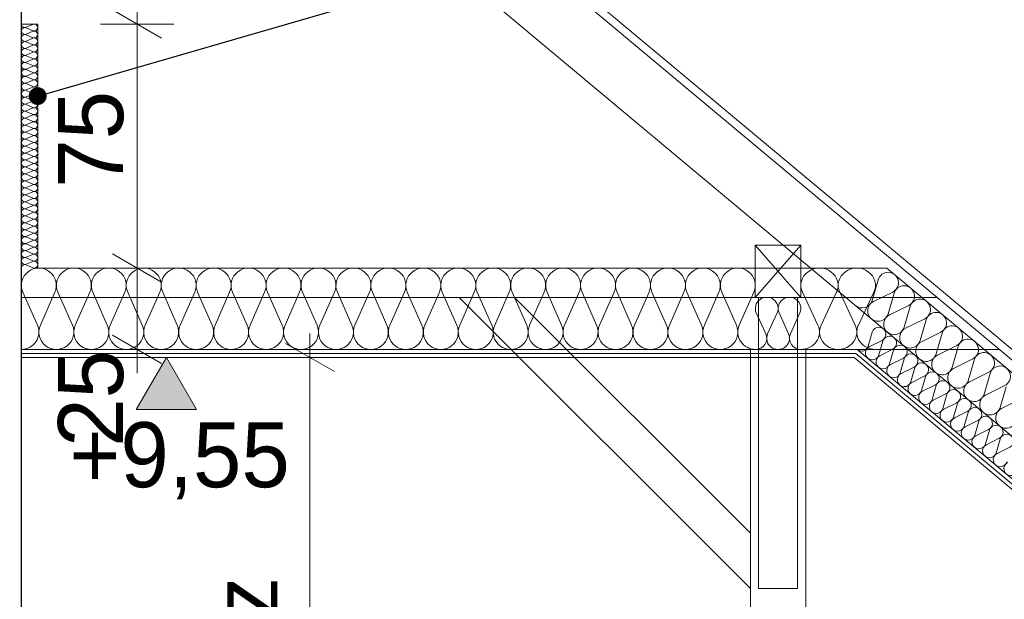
# Model space of a CAD drawing. Extents: x -149893 to 127691, y 5328 to 37028.
# Tile 72 of 88: x 74233 to 77259, y 21720 to 23501. Entities that reach past the tile are written whole.
import ezdxf

# ---------------------------------------------------------------- set-up
doc = ezdxf.new("R2010")
doc.units = 0
doc.header["$MEASUREMENT"] = 0
for name, color, linetype in [('Arch ocieplenie', 7, 'Continuous'), ('Arch wymiary', 7, 'Continuous'), ('Arch ściany działowe', 7, 'Continuous')]:
    doc.layers.add(name, color=color, linetype=linetype)
doc.layers.add('Arch ocieplenie_Nr_Pióra__24', color=7, linetype='Continuous', lineweight=13, true_color=0x029e21)
for name, color, linetype, lineweight in [('Arch opisy_Nr_Pióra__21', 7, 'Continuous', 13), ('Arch wymiary_Nr_Pióra__21', 7, 'Continuous', 13), ('Arch ściany działowe_Nr_Pióra__5', 7, 'Continuous', 13), ('INWENT DACH_Nr_Pióra__21', 7, 'Continuous', 13), ('INWENT KONST. DREWNIANA_Nr_Pióra__21', 7, 'Continuous', 13), ('INWENT.ŚCIANY_Nr_Pióra__1', 7, 'Continuous', 25)]:
    doc.layers.add(name, color=color, linetype=linetype, lineweight=lineweight)
doc.styles.add('GENERATED_STYLE_1', font='txt')
doc.styles.add('GENERATED_STYLE_2', font='txt')
doc.dimstyles.new('GENERATED_STYLE__2', dxfattribs={"dimtxt": 200, "dimasz": 114, "dimexe": 0.18, "dimexo": 0, "dimgap": 0.09, "dimtad": 1, "dimdec": 0, "dimlfac": 0.1, "dimzin": 0, "dimdsep": 46, "dimtxsty": 'GENERATED_STYLE_1', "dimblk": 'ARROWHEAD_2', "dimblk1": 'ARROWHEAD_2', "dimblk2": 'ARROWHEAD_2', "dimcen": 0.09, "dimclrd": 7, "dimclre": 7, "dimclrt": 7, "dimazin": 0, "dimtfac": 1, "dimtdec": 4, "dimtmove": 0, "dimatfit": 3, "dimfxl": 0, "dimtolj": 1, "dimtzin": 0, "dimarcsym": 0})
doc.dimstyles.new('GENERATED_STYLE__3', dxfattribs={"dimtxt": 200, "dimasz": 114, "dimexe": 0.18, "dimexo": 0, "dimgap": 0.09, "dimtad": 1, "dimdec": 0, "dimlfac": 0.1, "dimzin": 0, "dimdsep": 46, "dimtxsty": 'GENERATED_STYLE_2', "dimblk": 'ARROWHEAD_2', "dimblk1": 'ARROWHEAD_2', "dimblk2": 'ARROWHEAD_2', "dimcen": 0.09, "dimclrd": 7, "dimclre": 7, "dimclrt": 7, "dimazin": 0, "dimtfac": 1, "dimtdec": 4, "dimtmove": 0, "dimatfit": 3, "dimfxl": 0, "dimtolj": 1, "dimtzin": 0, "dimarcsym": 0})
doc.dimstyles.new('GENERATED_STYLE__8', dxfattribs={"dimtxt": 0.18, "dimasz": 109.44, "dimexe": 0.18, "dimexo": 0.0625, "dimgap": 0.09, "dimtad": 0, "dimtih": 1, "dimtoh": 1, "dimdec": 4, "dimzin": 0, "dimdsep": 46, "dimcen": 0.09, "dimadec": 0, "dimazin": 0, "dimtfac": 1, "dimtdec": 4, "dimtmove": 0, "dimatfit": 3, "dimldrblk": 'ARROWHEAD_11', "dimfxl": 0, "dimtolj": 1, "dimtzin": 0, "dimarcsym": 0})

# ---------------------------------------------------------------- blocks, each defined once
blk = doc.blocks.new('Ściana_15', base_point=(74238.8, 22462.8))
at = {"layer": 'Arch ściany działowe_Nr_Pióra__5', "linetype": 'Continuous'}
for p, q in [((76802.4, 22475.3), (74238.8, 22475.3)), ((74238.8, 22475.3), (74238.8, 22462.8)), ((74238.8, 22462.8), (76797.9, 22462.8))]:
    blk.add_line(p, q, dxfattribs=at)
blk = doc.blocks.new('Ściana_16', base_point=(74238.8, 22475.3))
at = {"layer": 'Arch ściany działowe_Nr_Pióra__5', "linetype": 'Continuous'}
for p, q in [((76806.9, 22487.8), (74238.8, 22487.8)), ((74238.8, 22487.8), (74238.8, 22475.3)), ((74238.8, 22475.3), (76802.4, 22475.3))]:
    blk.add_line(p, q, dxfattribs=at)
blk = doc.blocks.new('Ściana_17', base_point=(76797.9, 22462.8))
at = {"layer": 'Arch ściany działowe_Nr_Pióra__5', "linetype": 'Continuous'}
for p, q in [((76797.9, 22462.8), (79418.8, 20272.5)), ((79431.3, 20278.4), (76802.4, 22475.3))]:
    blk.add_line(p, q, dxfattribs=at)
blk = doc.blocks.new('Ściana_18', base_point=(76802.4, 22475.3))
at = {"layer": 'Arch ściany działowe_Nr_Pióra__5', "linetype": 'Continuous'}
for p, q in [((79443.8, 20284.2), (76806.9, 22487.8)), ((76802.4, 22475.3), (79431.3, 20278.4))]:
    blk.add_line(p, q, dxfattribs=at)
blk = doc.blocks.new('Izolacja cieplna 14_59', base_point=(76493.8, 22487.8))
at = {"layer": 'Arch ocieplenie_Nr_Pióra__24', "linetype": 'Continuous'}
for p, q in [((74288, 22562.3), (74243.3, 22663.3)), ((74341.7, 22663.3), (74297, 22562.3)), ((74395.4, 22562.3), (74350.7, 22663.3)), ((74449.1, 22663.3), (74404.4, 22562.3)), ((74502.7, 22562.3), (74458.1, 22663.3)), ((74556.4, 22663.3), (74511.8, 22562.3)), ((74610.1, 22562.3), (74565.5, 22663.3)), ((74663.8, 22663.3), (74619.1, 22562.3)), ((74717.5, 22562.3), (74672.8, 22663.3)), ((74771.2, 22663.3), (74726.5, 22562.3)), ((74824.9, 22562.3), (74780.2, 22663.3)), ((74878.6, 22663.3), (74833.9, 22562.3)), ((74932.3, 22562.3), (74887.6, 22663.3)), ((74986, 22663.3), (74941.3, 22562.3)), ((75039.7, 22562.3), (74995, 22663.3)), ((75093.3, 22663.3), (75048.7, 22562.3)), ((75147, 22562.3), (75102.4, 22663.3)), ((75200.7, 22663.3), (75156.1, 22562.3)), ((75254.4, 22562.3), (75209.7, 22663.3)), ((75308.1, 22663.3), (75263.4, 22562.3)), ((75361.8, 22562.3), (75317.1, 22663.3)), ((75415.5, 22663.3), (75370.8, 22562.3)), ((75469.2, 22562.3), (75424.5, 22663.3)), ((75522.9, 22663.3), (75478.2, 22562.3)), ((75576.6, 22562.3), (75531.9, 22663.3)), ((75630.2, 22663.3), (75585.6, 22562.3)), ((75683.9, 22562.3), (75639.3, 22663.3)), ((75737.6, 22663.3), (75693, 22562.3)), ((75791.3, 22562.3), (75746.6, 22663.3)), ((75845, 22663.3), (75800.3, 22562.3)), ((75898.7, 22562.3), (75854, 22663.3)), ((75952.4, 22663.3), (75907.7, 22562.3)), ((76006.1, 22562.3), (75961.4, 22663.3)), ((76059.8, 22663.3), (76015.1, 22562.3)), ((76113.5, 22562.3), (76068.8, 22663.3)), ((76167.2, 22663.3), (76122.5, 22562.3)), ((76220.8, 22562.3), (76176.2, 22663.3)), ((76274.5, 22663.3), (76229.9, 22562.3)), ((76328.2, 22562.3), (76283.6, 22663.3)), ((76381.9, 22663.3), (76337.2, 22562.3)), ((76435.6, 22562.3), (76390.9, 22663.3)), ((76489.3, 22663.3), (76444.6, 22562.3))]:
    blk.add_line(p, q, dxfattribs=at)
for centre, start_param, end_param in [((74292.5, 22684.7), 2.728799, 6.695979), ((74399.9, 22684.7), 2.728799, 6.695979), ((74507.3, 22684.7), 2.728799, 6.695979), ((74614.6, 22684.7), 2.728799, 6.695979), ((74722, 22684.7), 2.728799, 6.695979), ((74829.4, 22684.7), 2.728799, 6.695979), ((74936.8, 22684.7), 2.728799, 6.695979), ((75044.2, 22684.7), 2.728799, 6.695979), ((75151.5, 22684.7), 2.728799, 6.695979), ((75258.9, 22684.7), 2.728799, 6.695979), ((75366.3, 22684.7), 2.728799, 6.695979), ((75473.7, 22684.7), 2.728799, 6.695979), ((75581.1, 22684.7), 2.728799, 6.695979), ((75688.4, 22684.7), 2.728799, 6.695979), ((75795.8, 22684.7), 2.728799, 6.695979), ((75903.2, 22684.7), 2.728799, 6.695979), ((76010.6, 22684.7), 2.728799, 6.695979), ((76118, 22684.7), 2.728799, 6.695979), ((76225.4, 22684.7), 2.728799, 6.695979), ((76332.7, 22684.7), 2.728799, 6.695979), ((76440.1, 22684.7), 2.728799, 6.695979), ((74238.8, 22541), 1.570796, 3.554385), ((74346.2, 22541), 5.870392, 9.837571), ((74453.6, 22541), 5.870392, 9.837571), ((74560.9, 22541), 5.870392, 9.837571), ((74668.3, 22541), 5.870392, 9.837571), ((74775.7, 22541), 5.870392, 9.837571), ((74883.1, 22541), 5.870392, 9.837571), ((74990.5, 22541), 5.870392, 9.837571), ((75097.9, 22541), 5.870392, 9.837571), ((75205.2, 22541), 5.870392, 9.837571), ((75312.6, 22541), 5.870392, 9.837571), ((75420, 22541), 5.870392, 9.837571), ((75527.4, 22541), 5.870392, 9.837571), ((75634.8, 22541), 5.870392, 9.837571), ((75742.1, 22541), 5.870392, 9.837571), ((75849.5, 22541), 5.870392, 9.837571), ((75956.9, 22541), 5.870392, 9.837571), ((76064.3, 22541), 5.870392, 9.837571), ((76171.7, 22541), 5.870392, 9.837571), ((76279, 22541), 5.870392, 9.837571), ((76386.4, 22541), 5.870392, 9.837571), ((76493.8, 22541), 5.870392, 7.853982)]:
    blk.add_ellipse(centre, major_axis=(-53.7, 0), ratio=0.990297, start_param=start_param, end_param=end_param, dxfattribs=at)
blk = doc.blocks.new('Izolacja cieplna 14_60', base_point=(79604.3, 20280.4))
at = {"layer": 'Arch ocieplenie_Nr_Pióra__24', "linetype": 'Continuous'}
for p, q in [((76852.6, 22638.2), (76871, 22701.8)), ((76916.1, 22664.2), (76856.8, 22634.8)), ((76901.8, 22597.1), (76920.2, 22660.7)), ((76965.3, 22623.1), (76905.9, 22593.7)), ((76951, 22556), (76969.4, 22619.6)), ((77014.4, 22582), (76955.1, 22552.6)), ((77000.2, 22514.9), (77018.6, 22578.5)), ((77063.6, 22540.9), (77004.3, 22511.5)), ((77049.3, 22473.8), (77067.7, 22537.4)), ((77112.8, 22499.8), (77053.5, 22470.4)), ((77098.5, 22432.7), (77116.9, 22496.3)), ((77162, 22458.7), (77102.6, 22429.3)), ((77147.7, 22391.6), (77166.1, 22455.2)), ((77211.1, 22417.6), (77151.8, 22388.2)), ((77196.9, 22350.5), (77215.3, 22414.1)), ((77260.3, 22376.5), (77201, 22347.1)), ((77246, 22309.5), (77264.4, 22373.1)), ((77309.5, 22335.4), (77250.2, 22306))]:
    blk.add_line(p, q, dxfattribs=at)
for centre, start_param, end_param in [((76901.8, 22692.8), 2.728799, 6.695979), ((76950.9, 22651.7), 2.728799, 6.695979), ((76821.9, 22647.2), 1.570796, 3.554385), ((76871.1, 22606.1), 5.870392, 9.837571), ((77000.1, 22610.6), 2.728799, 6.695979), ((77049.3, 22569.5), 2.728799, 6.695979), ((76920.3, 22565), 5.870392, 9.837571), ((76969.4, 22523.9), 5.870392, 9.837571), ((77098.5, 22528.4), 2.728799, 6.695979), ((77018.6, 22482.8), 5.870392, 9.837571), ((77147.6, 22487.3), 2.728799, 6.695979), ((77067.8, 22441.7), 5.870392, 9.837571), ((77196.8, 22446.2), 2.728799, 6.695979), ((77117, 22400.6), 5.870392, 9.837571), ((77246, 22405.1), 2.728799, 6.695979), ((77166.1, 22359.5), 5.870392, 9.837571), ((77215.3, 22318.5), 5.870392, 9.837571), ((77264.5, 22277.4), 5.870392, 9.837571)]:
    blk.add_ellipse(centre, major_axis=(-24.6, 20.5), ratio=0.995622, start_param=start_param, end_param=end_param, dxfattribs=at)
blk = doc.blocks.new('Izolacja cieplna 14_61', base_point=(79458.5, 20271.9))
at = {"layer": 'Arch ocieplenie_Nr_Pióra__24', "linetype": 'Continuous'}
for p, q in [((76841, 22498.2), (76853.3, 22540.5)), ((76883.3, 22515.5), (76843.8, 22495.9)), ((76873.8, 22470.8), (76886.1, 22513.2)), ((76916, 22488.1), (76876.5, 22468.5)), ((76906.5, 22443.5), (76918.8, 22485.8)), ((76948.8, 22460.8), (76909.3, 22441.2)), ((76939.2, 22416.1), (76951.5, 22458.5)), ((76981.5, 22433.4), (76942, 22413.8)), ((76972, 22388.7), (76984.3, 22431.1)), ((77014.3, 22406.1), (76974.7, 22386.4)), ((77004.7, 22361.4), (77017, 22403.8)), ((77047, 22378.7), (77007.5, 22359.1)), ((77037.4, 22334), (77049.7, 22376.4)), ((77079.7, 22351.3), (77040.2, 22331.7)), ((77070.2, 22306.7), (77082.5, 22349)), ((77112.5, 22324), (77072.9, 22304.4)), ((77102.9, 22279.3), (77115.2, 22321.7)), ((77145.2, 22296.6), (77105.7, 22277)), ((77135.7, 22251.9), (77147.9, 22294.3)), ((77177.9, 22269.3), (77138.4, 22249.7)), ((77168.4, 22224.6), (77180.7, 22267)), ((77210.7, 22241.9), (77171.1, 22222.3)), ((77201.1, 22197.2), (77213.4, 22239.6)), ((77243.4, 22214.6), (77203.9, 22194.9)), ((77233.9, 22169.9), (77246.2, 22212.3)), ((77276.1, 22187.2), (77236.6, 22167.6))]:
    blk.add_line(p, q, dxfattribs=at)
for centre, start_param, end_param in [((76873.8, 22534.6), 2.728799, 6.695979), ((76906.5, 22507.2), 2.728799, 6.695979), ((76820.6, 22504.1), 1.570796, 3.554385), ((76853.3, 22476.8), 5.870392, 9.837571), ((76939.3, 22479.9), 2.728799, 6.695979), ((76886, 22449.4), 5.870392, 9.837571), ((76972, 22452.5), 2.728799, 6.695979), ((76918.8, 22422.1), 5.870392, 9.837571), ((77004.7, 22425.1), 2.728799, 6.695979), ((77037.5, 22397.8), 2.728799, 6.695979), ((76951.5, 22394.7), 5.870392, 9.837571), ((77070.2, 22370.4), 2.728799, 6.695979), ((76984.2, 22367.4), 5.870392, 9.837571), ((77017, 22340), 5.870392, 9.837571), ((77102.9, 22343.1), 2.728799, 6.695979), ((77049.7, 22312.6), 5.870392, 9.837571), ((77135.7, 22315.7), 2.728799, 6.695979), ((77082.5, 22285.3), 5.870392, 9.837571), ((77168.4, 22288.3), 2.728799, 6.695979), ((77115.2, 22257.9), 5.870392, 9.837571), ((77201.1, 22261), 2.728799, 6.695979), ((77147.9, 22230.6), 5.870392, 9.837571), ((77233.9, 22233.6), 2.728799, 6.695979), ((77180.7, 22203.2), 5.870392, 9.837571), ((77266.6, 22206.3), 2.728799, 6.695979), ((77213.4, 22175.9), 5.870392, 9.837571), ((77246.1, 22148.5), 5.870392, 9.837571), ((77278.9, 22121.1), 5.870392, 9.837571)]:
    blk.add_ellipse(centre, major_axis=(-16.4, 13.7), ratio=0.997031, start_param=start_param, end_param=end_param, dxfattribs=at)
blk = doc.blocks.new('Izolacja cieplna 14_62', base_point=(76633.8, 22487.8))
at = {"layer": 'Arch ocieplenie_Nr_Pióra__24', "linetype": 'Continuous'}
for p, q in [((76525.9, 22535.5), (76496.7, 22600.2)), ((76560.9, 22600.2), (76531.7, 22535.5)), ((76595.9, 22535.5), (76566.7, 22600.2)), ((76630.9, 22600.2), (76601.7, 22535.5))]:
    blk.add_line(p, q, dxfattribs=at)
for centre, start_param, end_param in [((76528.8, 22613.8), 2.728799, 6.695979), ((76598.8, 22613.8), 2.728799, 6.695979), ((76493.8, 22521.9), 1.570796, 3.554385), ((76563.8, 22521.9), 5.870392, 9.837571), ((76633.8, 22521.9), 5.870392, 7.853982)]:
    blk.add_ellipse(centre, major_axis=(-35, 0), ratio=0.972257, start_param=start_param, end_param=end_param, dxfattribs=at)
blk = doc.blocks.new('Izolacja cieplna 14_63', base_point=(76862.8, 22487.8))
at = {"layer": 'Arch ocieplenie_Nr_Pióra__24', "linetype": 'Continuous'}
for p, q in [((76686.2, 22562.3), (76638.6, 22663.3)), ((76743.5, 22663.3), (76695.9, 22562.3)), ((76800.8, 22562.3), (76753.1, 22663.3)), ((76858, 22663.3), (76810.4, 22562.3))]:
    blk.add_line(p, q, dxfattribs=at)
for centre, start_param, end_param in [((76691.1, 22684.7), 2.728799, 6.695979), ((76805.6, 22684.7), 2.728799, 6.695979), ((76633.8, 22541), 1.570796, 3.554385), ((76748.3, 22541), 5.870392, 9.837571), ((76862.8, 22541), 5.870392, 7.853982)]:
    blk.add_ellipse(centre, major_axis=(-57.3, 0), ratio=0.928697, start_param=start_param, end_param=end_param, dxfattribs=at)
blk = doc.blocks.new('Izolacja cieplna 14_84', base_point=(74238.8, 22737.8))
at = {"layer": 'Arch ocieplenie_Nr_Pióra__24', "linetype": 'Continuous'}
for p, q in [((74253.7, 23478), (74273.9, 23486.9)), ((74273.9, 23467.3), (74253.7, 23476.2)), ((74253.7, 23456.6), (74273.9, 23465.5)), ((74273.9, 23445.9), (74253.7, 23454.8)), ((74253.7, 23435.2), (74273.9, 23444.1)), ((74273.9, 23424.4), (74253.7, 23433.4)), ((74253.7, 23413.7), (74273.9, 23422.6)), ((74273.9, 23403), (74253.7, 23411.9)), ((74253.7, 23392.3), (74273.9, 23401.2)), ((74273.9, 23381.6), (74253.7, 23390.5)), ((74253.7, 23370.9), (74273.9, 23379.8)), ((74273.9, 23360.2), (74253.7, 23369.1)), ((74253.7, 23349.4), (74273.9, 23358.4)), ((74273.9, 23338.7), (74253.7, 23347.6)), ((74253.7, 23328), (74273.9, 23336.9)), ((74273.9, 23317.3), (74253.7, 23326.2)), ((74253.7, 23306.6), (74273.9, 23315.5)), ((74273.9, 23295.9), (74253.7, 23304.8)), ((74253.7, 23285.2), (74273.9, 23294.1)), ((74273.9, 23274.4), (74253.7, 23283.4)), ((74253.7, 23263.7), (74273.9, 23272.6)), ((74273.9, 23253), (74253.7, 23261.9)), ((74253.7, 23242.3), (74273.9, 23251.2)), ((74273.9, 23231.6), (74253.7, 23240.5)), ((74253.7, 23220.9), (74273.9, 23229.8)), ((74273.9, 23210.2), (74253.7, 23219.1)), ((74253.7, 23199.4), (74273.9, 23208.4)), ((74273.9, 23188.7), (74253.7, 23197.6)), ((74253.7, 23178), (74273.9, 23186.9)), ((74273.9, 23167.3), (74253.7, 23176.2)), ((74253.7, 23156.6), (74273.9, 23165.5)), ((74273.9, 23145.9), (74253.7, 23154.8)), ((74253.7, 23135.2), (74273.9, 23144.1)), ((74273.9, 23124.4), (74253.7, 23133.4)), ((74253.7, 23113.7), (74273.9, 23122.6)), ((74273.9, 23103), (74253.7, 23111.9)), ((74253.7, 23092.3), (74273.9, 23101.2)), ((74273.9, 23081.6), (74253.7, 23090.5)), ((74253.7, 23070.9), (74273.9, 23079.8)), ((74273.9, 23060.2), (74253.7, 23069.1)), ((74253.7, 23049.4), (74273.9, 23058.4)), ((74273.9, 23038.7), (74253.7, 23047.6)), ((74253.7, 23028), (74273.9, 23036.9)), ((74273.9, 23017.3), (74253.7, 23026.2)), ((74253.7, 23006.6), (74273.9, 23015.5)), ((74273.9, 22995.9), (74253.7, 23004.8)), ((74253.7, 22985.2), (74273.9, 22994.1)), ((74273.9, 22974.4), (74253.7, 22983.4)), ((74253.7, 22963.7), (74273.9, 22972.6)), ((74273.9, 22953), (74253.7, 22961.9)), ((74253.7, 22942.3), (74273.9, 22951.2)), ((74273.9, 22931.6), (74253.7, 22940.5)), ((74253.7, 22920.9), (74273.9, 22929.8)), ((74273.9, 22910.2), (74253.7, 22919.1)), ((74253.7, 22899.4), (74273.9, 22908.4)), ((74273.9, 22888.7), (74253.7, 22897.6)), ((74253.7, 22878), (74273.9, 22886.9)), ((74273.9, 22867.3), (74253.7, 22876.2)), ((74253.7, 22856.6), (74273.9, 22865.5)), ((74273.9, 22845.9), (74253.7, 22854.8)), ((74253.7, 22835.2), (74273.9, 22844.1)), ((74273.9, 22824.4), (74253.7, 22833.4)), ((74253.7, 22813.7), (74273.9, 22822.6)), ((74273.9, 22803), (74253.7, 22811.9)), ((74253.7, 22792.3), (74273.9, 22801.2)), ((74273.9, 22781.6), (74253.7, 22790.5)), ((74253.7, 22770.9), (74273.9, 22779.8)), ((74273.9, 22760.2), (74253.7, 22769.1)), ((74253.7, 22749.4), (74273.9, 22758.4)), ((74273.9, 22738.7), (74253.7, 22747.6))]:
    blk.add_line(p, q, dxfattribs=at)
for centre, start_param, end_param in [((74249.4, 23466.4), 5.870392, 9.837571), ((74249.4, 23487.8), 1.570796, 3.554385), ((74278.2, 23477.1), 2.728799, 6.695979), ((74249.4, 23445), 5.870392, 9.837571), ((74278.2, 23455.7), 2.728799, 6.695979), ((74249.4, 23423.5), 5.870392, 9.837571), ((74278.2, 23434.3), 2.728799, 6.695979), ((74278.2, 23412.8), 2.728799, 6.695979), ((74249.4, 23402.1), 5.870392, 9.837571), ((74249.4, 23380.7), 5.870392, 9.837571), ((74278.2, 23391.4), 2.728799, 6.695979), ((74249.4, 23359.3), 5.870392, 9.837571), ((74278.2, 23370), 2.728799, 6.695979), ((74278.2, 23348.5), 2.728799, 6.695979), ((74249.4, 23337.8), 5.870392, 9.837571), ((74249.4, 23316.4), 5.870392, 9.837571), ((74278.2, 23327.1), 2.728799, 6.695979), ((74249.4, 23295), 5.870392, 9.837571), ((74278.2, 23305.7), 2.728799, 6.695979), ((74278.2, 23284.3), 2.728799, 6.695979), ((74249.4, 23273.5), 5.870392, 9.837571), ((74278.2, 23262.8), 2.728799, 6.695979), ((74249.4, 23252.1), 5.870392, 9.837571), ((74249.4, 23230.7), 5.870392, 9.837571), ((74278.2, 23241.4), 2.728799, 6.695979), ((74249.4, 23209.3), 5.870392, 9.837571), ((74278.2, 23220), 2.728799, 6.695979), ((74278.2, 23198.5), 2.728799, 6.695979), ((74249.4, 23187.8), 5.870392, 9.837571), ((74249.4, 23166.4), 5.870392, 9.837571), ((74278.2, 23177.1), 2.728799, 6.695979), ((74249.4, 23145), 5.870392, 9.837571), ((74278.2, 23155.7), 2.728799, 6.695979), ((74278.2, 23134.3), 2.728799, 6.695979), ((74249.4, 23123.5), 5.870392, 9.837571), ((74278.2, 23112.8), 2.728799, 6.695979), ((74249.4, 23102.1), 5.870392, 9.837571), ((74249.4, 23080.7), 5.870392, 9.837571), ((74278.2, 23091.4), 2.728799, 6.695979), ((74249.4, 23059.3), 5.870392, 9.837571), ((74278.2, 23070), 2.728799, 6.695979), ((74278.2, 23048.5), 2.728799, 6.695979), ((74249.4, 23037.8), 5.870392, 9.837571), ((74249.4, 23016.4), 5.870392, 9.837571), ((74278.2, 23027.1), 2.728799, 6.695979), ((74249.4, 22995), 5.870392, 9.837571), ((74278.2, 23005.7), 2.728799, 6.695979), ((74278.2, 22984.3), 2.728799, 6.695979), ((74249.4, 22973.5), 5.870392, 9.837571), ((74249.4, 22952.1), 5.870392, 9.837571), ((74278.2, 22962.8), 2.728799, 6.695979), ((74249.4, 22930.7), 5.870392, 9.837571), ((74278.2, 22941.4), 2.728799, 6.695979), ((74249.4, 22909.3), 5.870392, 9.837571), ((74278.2, 22920), 2.728799, 6.695979), ((74278.2, 22898.5), 2.728799, 6.695979), ((74249.4, 22887.8), 5.870392, 9.837571), ((74249.4, 22866.4), 5.870392, 9.837571), ((74278.2, 22877.1), 2.728799, 6.695979), ((74249.4, 22845), 5.870392, 9.837571), ((74278.2, 22855.7), 2.728799, 6.695979), ((74278.2, 22834.3), 2.728799, 6.695979), ((74249.4, 22823.5), 5.870392, 9.837571), ((74249.4, 22802.1), 5.870392, 9.837571), ((74278.2, 22812.8), 2.728799, 6.695979), ((74249.4, 22780.7), 5.870392, 9.837571), ((74278.2, 22791.4), 2.728799, 6.695979), ((74278.2, 22770), 2.728799, 6.695979), ((74249.4, 22759.3), 5.870392, 9.837571), ((74278.2, 22748.5), 2.728799, 6.695979), ((74249.4, 22737.8), 5.870392, 7.853982)]:
    blk.add_ellipse(centre, major_axis=(0, 10.7), ratio=0.992498, start_param=start_param, end_param=end_param, dxfattribs=at)
blk = doc.blocks.new('*D307')
at = {"layer": 'Arch wymiary_Nr_Pióra__21', "linetype": 'Continuous'}
for p, q in [((75125.3, 22462.8), (75125.3, 22536.2)), ((75200.3, 22419.5), (75050.3, 22506.1)), ((75237.8, 22462.8), (75012.8, 22462.8)), ((75125.3, 19422.8), (75125.3, 22462.8)), ((75050.3, 19466.1), (75200.3, 19379.5)), ((75237.8, 19422.8), (75012.8, 19422.8)), ((75125.3, 19349.5), (75125.3, 19422.8))]:
    blk.add_line(p, q, dxfattribs=at)
at = {"layer": 'Arch wymiary_Nr_Pióra__21', "insert": (75085.3, 20198.4), "char_height": 200, "attachment_point": 7, "rotation": 90, "style": 'GENERATED_STYLE_2'}
blk.add_mtext('{wysokość b/z}', dxfattribs=at)
blk = doc.blocks.new('ARROWHEAD_2')
at = {"color": 0, "linetype": 'Continuous', "lineweight": 0}
for p, q in [((-0.378, -0.655), (0.378, 0.655)), ((0, 0), (-1, 0))]:
    blk.add_line(p, q, dxfattribs=at)
blk = doc.blocks.new('*D314')
at = {"layer": 'Arch wymiary_Nr_Pióra__21', "linetype": 'Continuous'}
for p, q in [((74519.1, 22781.1), (74669.1, 22694.5)), ((74706.6, 22737.8), (74481.6, 22737.8)), ((74594.1, 22487.8), (74594.1, 22737.8)), ((74519.1, 22531.1), (74669.1, 22444.5)), ((74706.6, 22487.8), (74481.6, 22487.8)), ((74594.1, 22414.5), (74594.1, 22487.8))]:
    blk.add_line(p, q, dxfattribs=at)
at = {"layer": 'Arch wymiary_Nr_Pióra__21', "char_height": 200, "attachment_point": 7, "rotation": 90, "style": 'GENERATED_STYLE_1'}
for s, insert in [('{75}', (74554.1, 22984.8)), ('{25}', (74554.1, 22188.5))]:
    blk.add_mtext(s, dxfattribs=dict(at, insert=insert))
blk = doc.blocks.new('*D315')
at = {"layer": 'Arch wymiary_Nr_Pióra__21', "linetype": 'Continuous'}
for p, q in [((74594.1, 23487.8), (74594.1, 23561.2)), ((74669.1, 23444.5), (74519.1, 23531.1)), ((74706.6, 23487.8), (74481.6, 23487.8)), ((74594.1, 22737.8), (74594.1, 23487.8)), ((74519.1, 22781.1), (74669.1, 22694.5)), ((74706.6, 22737.8), (74481.6, 22737.8))]:
    blk.add_line(p, q, dxfattribs=at)
at = {"layer": 'Arch wymiary_Nr_Pióra__21', "char_height": 200, "attachment_point": 7, "rotation": 90, "style": 'GENERATED_STYLE_1'}
for s, insert in [('{75}', (74554.1, 22984.8)), ('{25}', (74554.1, 22188.5))]:
    blk.add_mtext(s, dxfattribs=dict(at, insert=insert))
blk = doc.blocks.new('ARROWHEAD_11')
at = {"color": 0, "linetype": 'Continuous', "lineweight": 0}
blk.add_line((0, 0), (-1, 0), dxfattribs=at)
at = {"color": 0, "linetype": 'Continuous', "lineweight": 0, "const_width": 0.25, "flags": 128}
blk.add_lwpolyline([(-0.125, 0, 1), (0.125, 0, 1)], format="xyb", close=True, dxfattribs=at)

msp = doc.modelspace()

# ---------------------------------------------------------------- hatches: boundary and pattern name
at = {"layer": 'Arch wymiary_Nr_Pióra__21', "linetype": 'Continuous'}
msp.add_hatch(color=256, dxfattribs=at).paths.add_polyline_path([(74684.1, 22462.8), (74591.3, 22302.8), (74776.9, 22302.8)], flags=0)

# ---------------------------------------------------------------- linework, layer by layer
at = {"layer": 'Arch ocieplenie_Nr_Pióra__24', "linetype": 'Continuous'}
for p, q in [((74288.8, 23487.8), (74238.8, 23487.8)), ((74288.8, 22737.8), (74288.8, 23487.8)), ((76897.6, 22737.8), (74288.8, 22737.8)), ((79966.9, 20172.8), (76897.6, 22737.8))]:
    msp.add_line(p, q, dxfattribs=at)
at = {"layer": 'Arch wymiary_Nr_Pióra__21', "linetype": 'Continuous'}
for p, q in [((74684.1, 22462.8), (74564.1, 22462.8)), ((74684.1, 22462.8), (74591.3, 22302.8)), ((74776.9, 22302.8), (74684.1, 22462.8)), ((74684.1, 22462.8), (74804.1, 22462.8)), ((74591.3, 22302.8), (74776.9, 22302.8))]:
    msp.add_line(p, q, dxfattribs=at)
at = {"layer": 'INWENT DACH_Nr_Pióra__21', "linetype": 'Continuous'}
msp.add_line((74238.8, 25031.5), (80464.8, 19828.4), dxfattribs=at)
at = {"layer": 'INWENT KONST. DREWNIANA_Nr_Pióra__21', "linetype": 'Continuous'}
for p, q in [((74238.8, 24998.9), (80448.8, 19809.2)), ((74238.8, 24764.3), (80333.4, 19671.1)), ((76633.8, 22807.8), (76493.8, 22807.8)), ((76493.8, 22807.8), (76493.8, 22647.8)), ((76493.8, 22647.8), (76633.8, 22807.8)), ((76633.8, 22647.8), (76493.8, 22807.8)), ((76633.8, 22647.8), (76633.8, 22807.8)), ((77052.1, 22647.8), (74238.8, 22647.8)), ((76478.8, 21753.1), (75584.1, 22647.8)), ((76478.8, 21922.8), (75753.8, 22647.8)), ((76493.8, 22647.8), (76633.8, 22647.8)), ((76503.8, 21753.1), (76503.8, 22647.8)), ((76623.8, 21753.1), (76623.8, 22647.8)), ((74238.8, 22487.8), (77243.6, 22487.8)), ((76648.8, 22487.8), (76478.8, 22487.8)), ((76478.8, 22487.8), (76478.8, 19422.8)), ((76648.8, 19422.8), (76648.8, 22487.8)), ((76503.8, 21753.1), (76623.8, 21753.1))]:
    msp.add_line(p, q, dxfattribs=at)
at = {"layer": 'INWENT.ŚCIANY_Nr_Pióra__1', "linetype": 'Continuous'}
msp.add_line((74238.8, 19422.8), (74238.8, 25362.8), dxfattribs=at)

# ---------------------------------------------------------------- block references
at = {"layer": 'Arch ocieplenie', "color": 104, "linetype": 'Continuous', "lineweight": 9, "true_color": 0x029e21}
for name, p in [('Izolacja cieplna 14_84', (74238.8, 22737.8)), ('Izolacja cieplna 14_59', (76493.8, 22487.8)), ('Izolacja cieplna 14_63', (76862.8, 22487.8)), ('Izolacja cieplna 14_60', (79604.3, 20280.4)), ('Izolacja cieplna 14_62', (76633.8, 22487.8)), ('Izolacja cieplna 14_61', (79458.5, 20271.9))]:
    msp.add_blockref(name, p, dxfattribs=at)
at = {"layer": 'Arch ściany działowe'}
for name, p in [('Ściana_16', (74238.8, 22475.3)), ('Ściana_18', (76802.4, 22475.3)), ('Ściana_15', (74238.8, 22462.8)), ('Ściana_17', (76797.9, 22462.8))]:
    msp.add_blockref(name, p, dxfattribs=at)

# ---------------------------------------------------------------- texts
at = {"layer": 'Arch wymiary_Nr_Pióra__21', "linetype": 'Continuous', "insert": (74386.7, 22026.9), "char_height": 200, "attachment_point": 7, "style": 'GENERATED_STYLE_1'}
msp.add_mtext('{+9,55}', dxfattribs=at)

# ---------------------------------------------------------------- dimensions: what is measured, and where the dimension line sits
at = {"layer": 'Arch wymiary', "linetype": 'Continuous'}
for p1, p2, picture, middle in [((74288.8, 22737.8), (74288.8, 23487.8), '*D315', (74454.1, 23136.6)), ((74238.8, 22487.8), (74288.8, 22737.8), '*D314', (74454.1, 22340.2))]:
    dim = msp.add_linear_dim(base=(74594.1, 22487.8), p1=p1, p2=p2, angle=90, dimstyle='GENERATED_STYLE__2', dxfattribs=at)
    dim.commit()
    dim.dimension.update_dxf_attribs({"geometry": picture, "text_midpoint": middle})
dim = msp.add_linear_dim(base=(75125.3, 19422.8), p1=(74959.7, 19422.8), p2=(74238.8, 22462.8), angle=90, text='wysokość b/z', dimstyle='GENERATED_STYLE__3', dxfattribs=at)
dim.commit()
dim.dimension.update_dxf_attribs({"geometry": '*D307', "text_midpoint": (74985.3, 21008.4)})

# ---------------------------------------------------------------- leaders
at = {"layer": 'Arch opisy_Nr_Pióra__21', "linetype": 'Continuous', "annotation_type": 0, "has_hookline": 1, "hookline_direction": 1, "text_width": 1860}
msp.add_leader([(74288.8, 23266.4), (75987.5, 23758.4), (77163.2, 23758.4)], dimstyle='GENERATED_STYLE__8', dxfattribs=at)

doc.saveas('drawing.dxf')
